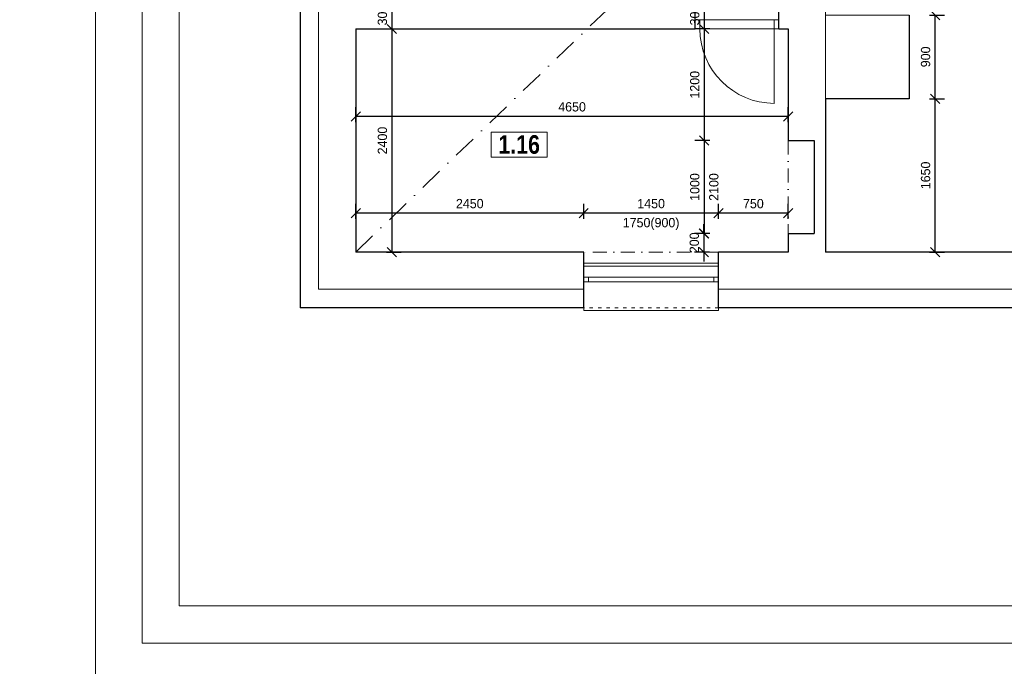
# Model space of a CAD drawing. Header units: millimetres. Extents: x -65956 to 5894746, y -14679 to 163521.
# Tile 61 of 89: x -1165 to 9423, y 15271 to 22227. Entities that reach past the tile are written whole.
import ezdxf

# ---------------------------------------------------------------- set-up
doc = ezdxf.new("R2010")
doc.units = ezdxf.units.MM
for name, pattern in [('__$$DASHDOT$$', [10.01, 5, -2.5, 0.01, -2.5]), ('ACAD_ISO03W100', [30, 12, -18]), ('ČERCHOVANÁ', [1, 0.5, -0.25, 0, -0.25])]:
    doc.linetypes.add(name, pattern=pattern)
doc.layers.get('0').update_dxf_attribs({"lineweight": 5})
doc.layers.get('Defpoints').update_dxf_attribs({"color": 2, "lineweight": 30})
doc.layers.add('- pomocna', color=232, linetype='Continuous', lineweight=0, plot=False)
doc.layers.add('- pomocná oramovanie', color=245, linetype='Continuous', lineweight=0, plot=False)
for name, color, linetype, lineweight in [('H popisky', 30, 'Continuous', 25), ('H stavba', 82, 'Continuous', 30), ('KOTY', 51, 'Continuous', 5), ('otvor', 163, 'Continuous', 5), ('popis 025', 41, 'Continuous', 20), ('Tbč stavba', 4, 'ČERCHOVANÁ', 0), ('Tč stavba', 7, 'ACAD_ISO03W100', 5), ('VT sanita', 210, 'Continuous', 5)]:
    doc.layers.add(name, color=color, linetype=linetype, lineweight=lineweight)
doc.styles.add('1-100_te_2mm_200', font='technic_.ttf', dxfattribs={"height": 200})
doc.styles.add('1-20_ce_5mm_100', font='GOTHIC.TTF', dxfattribs={"height": 100})
doc.styles.add('1-50_ce_2mm_100', font='GOTHIC.TTF', dxfattribs={"height": 100})
doc.styles.add('Calibri_4', font='calibri.ttf', dxfattribs={"height": 2.721781})
doc.dimstyles.new('technic_1-100', dxfattribs={"dimtxt": 200, "dimasz": 240, "dimexe": 300, "dimexo": 200, "dimgap": 100, "dimtad": 1, "dimdec": 1, "dimrnd": 0.5, "dimtxsty": '1-100_te_2mm_200', "dimblk": 'OBLIQUE', "dimcen": 2.5, "dimclrd": 256, "dimclrt": 256, "dimadec": 0, "dimazin": 0, "dimtfac": 1, "dimtdec": 1, "dimtix": 1, "dimtmove": 1, "dimatfit": 3, "dimldrblk": 'OBLIQUE', "dimfxl": 400, "dimfxlon": 1, "dimarcsym": 0})

# ---------------------------------------------------------------- blocks, each defined once
blk = doc.blocks.new('cxyvyxcvcx')
at = {"layer": '- pomocná oramovanie'}
for points in [[(-136218, -52983), (-178218, -52983), (-178218, -23283), (-136218, -23283)], [(-137118, -52083), (-177318, -52083), (-177318, -24183), (-137118, -24183)]]:
    blk.add_lwpolyline(points, close=True, dxfattribs=at)
blk.add_lwpolyline([(-136718, -52483), (-177718, -52483), (-177718, -23783), (-136718, -23783)], close=True)
blk = doc.blocks.new('_Oblique')
at = {"color": 0, "linetype": 'ByBlock', "lineweight": -2}
blk.add_line((-0.5, -0.5), (0.5, 0.5), dxfattribs=at)
blk = doc.blocks.new('*D1075')
at = {"layer": 'Defpoints', "color": 0, "transparency": 16777216}
for p in [(7500, 21377), (8679, 21377), (7500, 19727)]:
    blk.add_point(p, dxfattribs=at)
at = {"layer": 'KOTY', "color": 0, "lineweight": -2, "transparency": 16777216}
for p, q in [((8619, 21377), (8779, 21377)), ((8619, 19727), (8779, 19727))]:
    blk.add_line(p, q, dxfattribs=at)
at = {"layer": 'KOTY', "lineweight": -2, "transparency": 16777216}
blk.add_line((8679, 19727), (8679, 21377), dxfattribs=at)
at = {"layer": 'KOTY', "lineweight": -2, "transparency": 16777216, "xscale": 100, "yscale": 100, "zscale": 100}
for p, rotation in [((8679, 21377), 90), ((8679, 19727), 270)]:
    blk.add_blockref('_Oblique', p, dxfattribs=dict(at, rotation=rotation))
at = {"layer": 'KOTY', "transparency": 16777216, "insert": (8577, 20552), "char_height": 100, "attachment_point": 5, "rotation": 90, "style": '1-20_ce_5mm_100'}
blk.add_mtext('1650', dxfattribs=at)
blk = doc.blocks.new('*D1076')
at = {"layer": 'Defpoints', "color": 0, "transparency": 16777216}
for p in [(8400, 22277), (8679, 22277), (7500, 21377)]:
    blk.add_point(p, dxfattribs=at)
at = {"layer": 'KOTY', "color": 0, "lineweight": -2, "transparency": 16777216}
for p, q in [((8619, 22277), (8779, 22277)), ((8619, 21377), (8779, 21377))]:
    blk.add_line(p, q, dxfattribs=at)
at = {"layer": 'KOTY', "lineweight": -2, "transparency": 16777216}
blk.add_line((8679, 21377), (8679, 22277), dxfattribs=at)
at = {"layer": 'KOTY', "lineweight": -2, "transparency": 16777216, "xscale": 100, "yscale": 100, "zscale": 100}
for p, rotation in [((8679, 22277), 90), ((8679, 21377), 270)]:
    blk.add_blockref('_Oblique', p, dxfattribs=dict(at, rotation=rotation))
at = {"layer": 'KOTY', "transparency": 16777216, "insert": (8577, 21827), "char_height": 100, "attachment_point": 5, "rotation": 90, "style": '1-20_ce_5mm_100'}
blk.add_mtext('900', dxfattribs=at)
blk = doc.blocks.new('*D1078')
at = {"layer": 'Defpoints', "color": 0, "transparency": 16777216}
for p in [(12500, 22661), (8400, 22277), (12500, 19727)]:
    blk.add_point(p, dxfattribs=at)
at = {"layer": 'KOTY', "color": 0, "lineweight": -2, "transparency": 16777216}
for p, q in [((8400, 22601), (8400, 22761)), ((12500, 22601), (12500, 22761))]:
    blk.add_line(p, q, dxfattribs=at)
at = {"layer": 'KOTY', "lineweight": -2, "transparency": 16777216}
blk.add_line((8400, 22661), (12500, 22661), dxfattribs=at)
at = {"layer": 'KOTY', "lineweight": -2, "transparency": 16777216, "xscale": 100, "yscale": 100, "zscale": 100, "rotation": 180}
blk.add_blockref('_Oblique', (8400, 22661), dxfattribs=at)
at = {"layer": 'KOTY', "lineweight": -2, "transparency": 16777216, "xscale": 100, "yscale": 100, "zscale": 100}
blk.add_blockref('_Oblique', (12500, 22661), dxfattribs=at)
at = {"layer": 'KOTY', "transparency": 16777216, "insert": (10450, 22763), "char_height": 100, "attachment_point": 5, "style": '1-20_ce_5mm_100'}
blk.add_mtext('4100', dxfattribs=at)
blk = doc.blocks.new('*D1094')
at = {"layer": 'Defpoints', "color": 0, "transparency": 16777216}
for p in [(2450, 22427), (2450, 22127), (2838, 22127)]:
    blk.add_point(p, dxfattribs=at)
at = {"layer": 'KOTY', "lineweight": -2, "transparency": 16777216}
for p, q in [((2838, 22427), (2838, 22527)), ((2838, 22427), (2838, 22127)), ((2838, 22127), (2838, 22027))]:
    blk.add_line(p, q, dxfattribs=at)
at = {"layer": 'KOTY', "color": 0, "lineweight": -2, "transparency": 16777216}
for p, q in [((2778, 22427), (2938, 22427)), ((2778, 22127), (2938, 22127))]:
    blk.add_line(p, q, dxfattribs=at)
at = {"layer": 'KOTY', "lineweight": -2, "transparency": 16777216, "xscale": 100, "yscale": 100, "zscale": 100}
for p, rotation in [((2838, 22427), 270), ((2838, 22127), 90)]:
    blk.add_blockref('_Oblique', p, dxfattribs=dict(at, rotation=rotation))
at = {"layer": 'KOTY', "transparency": 16777216, "insert": (2736, 22277), "char_height": 100, "attachment_point": 5, "rotation": 90, "style": '1-20_ce_5mm_100'}
blk.add_mtext('300', dxfattribs=at)
blk = doc.blocks.new('*D1095')
at = {"layer": 'Defpoints', "color": 0, "transparency": 16777216}
for p in [(2450, 22127), (2450, 19727), (2838, 19727)]:
    blk.add_point(p, dxfattribs=at)
at = {"layer": 'KOTY', "color": 0, "lineweight": -2, "transparency": 16777216}
for p, q in [((2778, 22127), (2938, 22127)), ((2778, 19727), (2938, 19727))]:
    blk.add_line(p, q, dxfattribs=at)
at = {"layer": 'KOTY', "lineweight": -2, "transparency": 16777216}
blk.add_line((2838, 22127), (2838, 19727), dxfattribs=at)
at = {"layer": 'KOTY', "lineweight": -2, "transparency": 16777216, "xscale": 100, "yscale": 100, "zscale": 100}
for p, rotation in [((2838, 22127), 90), ((2838, 19727), 270)]:
    blk.add_blockref('_Oblique', p, dxfattribs=dict(at, rotation=rotation))
at = {"layer": 'KOTY', "transparency": 16777216, "insert": (2736, 20927), "char_height": 100, "attachment_point": 5, "rotation": 90, "style": '1-20_ce_5mm_100'}
blk.add_mtext('2400', dxfattribs=at)
blk = doc.blocks.new('*D1096')
at = {"layer": 'Defpoints', "color": 0, "transparency": 16777216}
for p in [(6350, 20146), (6350, 19727), (7100, 19727)]:
    blk.add_point(p, dxfattribs=at)
at = {"layer": 'KOTY', "color": 0, "lineweight": -2, "transparency": 16777216}
for p, q in [((6350, 20086), (6350, 20246)), ((7100, 20086), (7100, 20246))]:
    blk.add_line(p, q, dxfattribs=at)
at = {"layer": 'KOTY', "lineweight": -2, "transparency": 16777216}
blk.add_line((7100, 20146), (6350, 20146), dxfattribs=at)
at = {"layer": 'KOTY', "lineweight": -2, "transparency": 16777216, "xscale": 100, "yscale": 100, "zscale": 100, "rotation": 180}
blk.add_blockref('_Oblique', (6350, 20146), dxfattribs=at)
at = {"layer": 'KOTY', "lineweight": -2, "transparency": 16777216, "xscale": 100, "yscale": 100, "zscale": 100}
blk.add_blockref('_Oblique', (7100, 20146), dxfattribs=at)
at = {"layer": 'KOTY', "transparency": 16777216, "insert": (6725, 20248), "char_height": 100, "attachment_point": 5, "style": '1-20_ce_5mm_100'}
blk.add_mtext('750', dxfattribs=at)
blk = doc.blocks.new('*D1097')
at = {"layer": 'Defpoints', "color": 0, "transparency": 16777216}
for p in [(4900, 20146), (4900, 19727), (6350, 19727)]:
    blk.add_point(p, dxfattribs=at)
at = {"layer": 'KOTY', "color": 0, "lineweight": -2, "transparency": 16777216}
for p, q in [((4900, 20086), (4900, 20246)), ((6350, 20086), (6350, 20246))]:
    blk.add_line(p, q, dxfattribs=at)
at = {"layer": 'KOTY', "lineweight": -2, "transparency": 16777216}
blk.add_line((6350, 20146), (4900, 20146), dxfattribs=at)
at = {"layer": 'KOTY', "lineweight": -2, "transparency": 16777216, "xscale": 100, "yscale": 100, "zscale": 100, "rotation": 180}
blk.add_blockref('_Oblique', (4900, 20146), dxfattribs=at)
at = {"layer": 'KOTY', "lineweight": -2, "transparency": 16777216, "xscale": 100, "yscale": 100, "zscale": 100}
blk.add_blockref('_Oblique', (6350, 20146), dxfattribs=at)
at = {"layer": 'KOTY', "transparency": 16777216, "char_height": 100, "attachment_point": 5, "style": '1-20_ce_5mm_100'}
for s, insert in [('1450', (5625, 20248)), ('1750(900)', (5625, 20029))]:
    blk.add_mtext(s, dxfattribs=dict(at, insert=insert))
blk = doc.blocks.new('*D1098')
at = {"layer": 'Defpoints', "color": 0, "transparency": 16777216}
for p in [(2450, 20146), (2450, 19727), (4900, 19727)]:
    blk.add_point(p, dxfattribs=at)
at = {"layer": 'KOTY', "color": 0, "lineweight": -2, "transparency": 16777216}
for p, q in [((2450, 20086), (2450, 20246)), ((4900, 20086), (4900, 20246))]:
    blk.add_line(p, q, dxfattribs=at)
at = {"layer": 'KOTY', "lineweight": -2, "transparency": 16777216}
blk.add_line((4900, 20146), (2450, 20146), dxfattribs=at)
at = {"layer": 'KOTY', "lineweight": -2, "transparency": 16777216, "xscale": 100, "yscale": 100, "zscale": 100, "rotation": 180}
blk.add_blockref('_Oblique', (2450, 20146), dxfattribs=at)
at = {"layer": 'KOTY', "lineweight": -2, "transparency": 16777216, "xscale": 100, "yscale": 100, "zscale": 100}
blk.add_blockref('_Oblique', (4900, 20146), dxfattribs=at)
at = {"layer": 'KOTY', "transparency": 16777216, "insert": (3675, 20248), "char_height": 100, "attachment_point": 5, "style": '1-20_ce_5mm_100'}
blk.add_mtext('2450', dxfattribs=at)
blk = doc.blocks.new('*D1099')
at = {"layer": 'Defpoints', "color": 0, "transparency": 16777216}
for p in [(7100, 22127), (6197, 20927), (7100, 20927)]:
    blk.add_point(p, dxfattribs=at)
at = {"layer": 'KOTY', "color": 0, "lineweight": -2, "transparency": 16777216}
for p, q in [((6257, 22127), (6097, 22127)), ((6257, 20927), (6097, 20927))]:
    blk.add_line(p, q, dxfattribs=at)
at = {"layer": 'KOTY', "lineweight": -2, "transparency": 16777216}
blk.add_line((6197, 22127), (6197, 20927), dxfattribs=at)
at = {"layer": 'KOTY', "lineweight": -2, "transparency": 16777216, "xscale": 100, "yscale": 100, "zscale": 100}
for p, rotation in [((6197, 22127), 90), ((6197, 20927), 270)]:
    blk.add_blockref('_Oblique', p, dxfattribs=dict(at, rotation=rotation))
at = {"layer": 'KOTY', "transparency": 16777216, "insert": (6095, 21527), "char_height": 100, "attachment_point": 5, "rotation": 90, "style": '1-20_ce_5mm_100'}
blk.add_mtext('1200', dxfattribs=at)
blk = doc.blocks.new('*D1100')
at = {"layer": 'Defpoints', "color": 0, "transparency": 16777216}
for p in [(7100, 20927), (6197, 19927), (7100, 19927)]:
    blk.add_point(p, dxfattribs=at)
at = {"layer": 'KOTY', "color": 0, "lineweight": -2, "transparency": 16777216}
for p, q in [((6257, 20927), (6097, 20927)), ((6257, 19927), (6097, 19927))]:
    blk.add_line(p, q, dxfattribs=at)
at = {"layer": 'KOTY', "lineweight": -2, "transparency": 16777216}
blk.add_line((6197, 20927), (6197, 19927), dxfattribs=at)
at = {"layer": 'KOTY', "lineweight": -2, "transparency": 16777216, "xscale": 100, "yscale": 100, "zscale": 100}
for p, rotation in [((6197, 20927), 90), ((6197, 19927), 270)]:
    blk.add_blockref('_Oblique', p, dxfattribs=dict(at, rotation=rotation))
at = {"layer": 'KOTY', "transparency": 16777216, "char_height": 100, "attachment_point": 5, "rotation": 90, "style": '1-20_ce_5mm_100'}
for s, insert in [('1000', (6095, 20427)), ('2100', (6300, 20427))]:
    blk.add_mtext(s, dxfattribs=dict(at, insert=insert))
blk = doc.blocks.new('*D1101')
at = {"layer": 'Defpoints', "color": 0, "transparency": 16777216}
for p in [(7100, 19927), (6193, 19727), (7100, 19727)]:
    blk.add_point(p, dxfattribs=at)
at = {"layer": 'KOTY', "lineweight": -2, "transparency": 16777216}
for p, q in [((6193, 19927), (6193, 20027)), ((6193, 19927), (6193, 19727)), ((6193, 19727), (6193, 19627))]:
    blk.add_line(p, q, dxfattribs=at)
at = {"layer": 'KOTY', "color": 0, "lineweight": -2, "transparency": 16777216}
for p, q in [((6253, 19927), (6093, 19927)), ((6253, 19727), (6093, 19727))]:
    blk.add_line(p, q, dxfattribs=at)
at = {"layer": 'KOTY', "lineweight": -2, "transparency": 16777216, "xscale": 100, "yscale": 100, "zscale": 100}
for p, rotation in [((6193, 19927), 270), ((6193, 19727), 90)]:
    blk.add_blockref('_Oblique', p, dxfattribs=dict(at, rotation=rotation))
at = {"layer": 'KOTY', "transparency": 16777216, "insert": (6090, 19827), "char_height": 100, "attachment_point": 5, "rotation": 90, "style": '1-20_ce_5mm_100'}
blk.add_mtext('200', dxfattribs=at)
blk = doc.blocks.new('*D1102')
at = {"layer": 'Defpoints', "color": 0, "transparency": 16777216}
for p in [(2450, 21186), (2450, 19727), (7100, 19727)]:
    blk.add_point(p, dxfattribs=at)
at = {"layer": 'KOTY', "color": 0, "lineweight": -2, "transparency": 16777216}
for p, q in [((2450, 21126), (2450, 21286)), ((7100, 21126), (7100, 21286))]:
    blk.add_line(p, q, dxfattribs=at)
at = {"layer": 'KOTY', "lineweight": -2, "transparency": 16777216}
blk.add_line((7100, 21186), (2450, 21186), dxfattribs=at)
at = {"layer": 'KOTY', "lineweight": -2, "transparency": 16777216, "xscale": 100, "yscale": 100, "zscale": 100, "rotation": 180}
blk.add_blockref('_Oblique', (2450, 21186), dxfattribs=at)
at = {"layer": 'KOTY', "lineweight": -2, "transparency": 16777216, "xscale": 100, "yscale": 100, "zscale": 100}
blk.add_blockref('_Oblique', (7100, 21186), dxfattribs=at)
at = {"layer": 'KOTY', "transparency": 16777216, "insert": (4775, 21289), "char_height": 100, "attachment_point": 5, "style": '1-20_ce_5mm_100'}
blk.add_mtext('4650', dxfattribs=at)
blk = doc.blocks.new('*T1066')
at = {"layer": 'Defpoints', "color": 8, "linetype": 'ByBlock', "lineweight": 0, "transparency": 16777216}
for p, q in [((0, 0), (600, 0)), ((0, 0), (0, -271)), ((600, 0), (600, -271)), ((0, -271), (600, -271))]:
    blk.add_line(p, q, dxfattribs=at)
at = {"layer": 'H popisky', "color": 0, "transparency": 16777216, "insert": (300, -135), "char_height": 200, "width": 596, "attachment_point": 5, "style": '1-50_ce_2mm_100'}
blk.add_mtext('{\\fTechnicLite|b1|i0|c2|p2;\\C256;1.16}', dxfattribs=at)
blk = doc.blocks.new('*D1108')
at = {"layer": 'Defpoints', "color": 0, "transparency": 16777216}
for p in [(7100, 22427), (6197, 22127), (7100, 22127)]:
    blk.add_point(p, dxfattribs=at)
at = {"layer": 'KOTY', "lineweight": -2, "transparency": 16777216}
for p, q in [((6197, 22427), (6197, 22527)), ((6197, 22427), (6197, 22127)), ((6197, 22127), (6197, 22027))]:
    blk.add_line(p, q, dxfattribs=at)
at = {"layer": 'KOTY', "color": 0, "lineweight": -2, "transparency": 16777216}
for p, q in [((6257, 22427), (6097, 22427)), ((6257, 22127), (6097, 22127))]:
    blk.add_line(p, q, dxfattribs=at)
at = {"layer": 'KOTY', "lineweight": -2, "transparency": 16777216, "xscale": 100, "yscale": 100, "zscale": 100}
for p, rotation in [((6197, 22427), 270), ((6197, 22127), 90)]:
    blk.add_blockref('_Oblique', p, dxfattribs=dict(at, rotation=rotation))
at = {"layer": 'KOTY', "transparency": 16777216, "insert": (6095, 22277), "char_height": 100, "attachment_point": 5, "rotation": 90, "style": '1-20_ce_5mm_100'}
blk.add_mtext('300', dxfattribs=at)

msp = doc.modelspace()

# ---------------------------------------------------------------- linework, layer by layer
at = {"layer": '- pomocna'}
for points in [[(10550.1, 29427.03), (7500.1, 29427.03), (7500.1, 26677.03), (7200.1, 26677.03), (7200.1, 25777.03), (7500.1, 25777.03), (7500.1, 22277.03), (8400.1, 22277.03), (8400.1, 21377.03), (7500.1, 21377.03), (7500.1, 19727.03)], [(2450.1, 22127.03), (2450.1, 19727.03), (4900.1, 19727.03), (4900.1, 19577.03), (6350.1, 19577.03), (6350.1, 19727.03), (7100.1, 19727.03), (7100.1, 19927.03), (7380.1, 19927.03), (7380.1, 20927.03), (7100.1, 20927.03), (7100.1, 22127.03), (2450.1, 22127.03)], [(7500.1, 19727.03), (12500.1, 19727.03)]]:
    msp.add_lwpolyline(points, dxfattribs=at)
at = {"linetype": 'Continuous'}
for p, q in [((2050.1, 22627.03), (2050.1, 19327.03)), ((4900.1, 19327.03), (2050.1, 19327.03)), ((12900.1, 19327.03), (6350.1, 19327.03))]:
    msp.add_line(p, q, dxfattribs=at)
msp.add_line((7500.1, 22277.03), (7500.1, 21377.03))
at = {"layer": 'H stavba'}
for p, q in [((1850.1, 22627.03), (1850.1, 19127.03)), ((6100.1, 22127.03), (6100.1, 22427.03)), ((7000.1, 22127.03), (7000.1, 22427.03)), ((8400.1, 22277.03), (8400.1, 21377.03)), ((2450.1, 22127.03), (2450.1, 19727.03)), ((2450.1, 22127.03), (6100.1, 22127.03)), ((7000.1, 22127.03), (7100.1, 22127.03)), ((7100.1, 22127.03), (7100.1, 20927.03)), ((8400.1, 21377.03), (7500.1, 21377.03)), ((7500.1, 21377.03), (7500.1, 19727.03)), ((7100.1, 20927.03), (7380.1, 20927.03)), ((7380.1, 20927.03), (7380.1, 19927.03)), ((7100.1, 19927.03), (7100.1, 19727.03)), ((7100.1, 19927.03), (7380.1, 19927.03)), ((4900.1, 19727.03), (2450.1, 19727.03)), ((4900.1, 19127.03), (4900.1, 19727.03)), ((7100.1, 19727.03), (6350.1, 19727.03)), ((6350.1, 19127.03), (6350.1, 19727.03)), ((12500.1, 19727.03), (7500.1, 19727.03)), ((4900.1, 19127.03), (1850.1, 19127.03)), ((13100.1, 19127.03), (6350.1, 19127.03))]:
    msp.add_line(p, q, dxfattribs=at)
at = {"layer": 'otvor'}
for p, q in [((7000.1, 22227.03), (6100.1, 22227.03)), ((6150.1, 22127.03), (6150.1, 22227.03)), ((6950.1, 21327.03), (6950.1, 22227.03)), ((6100.1, 22127.03), (7000.1, 22127.03)), ((6350.1, 19607.03), (4900.1, 19607.03)), ((4900.1, 19457.03), (6350.1, 19457.03)), ((4900.1, 19407.03), (6350.1, 19407.03)), ((4950.1, 19407.03), (4950.1, 19457.03)), ((6300.1, 19407.03), (6300.1, 19457.03))]:
    msp.add_line(p, q, dxfattribs=at)
msp.add_lwpolyline([(6350.1, 19127.03), (6350.1, 19097.03), (4900.1, 19097.03), (4900.1, 19127.03)], dxfattribs=at)
msp.add_arc((6950.1, 22127.03), 800, 180, 270, dxfattribs=at)
at = {"layer": 'Tbč stavba', "ltscale": 300}
for p, q in [((7100.1, 20927.03), (7100.1, 19927.03)), ((6350.1, 19727.03), (4900.1, 19727.03))]:
    msp.add_line(p, q, dxfattribs=at)
at = {"layer": 'Tč stavba', "ltscale": 3}
for p, q in [((6350.1, 19577.03), (4900.1, 19577.03)), ((6350.1, 19127.03), (4900.1, 19127.03))]:
    msp.add_line(p, q, dxfattribs=at)
at = {"layer": 'VT sanita', "linetype": '__$$DASHDOT$$', "ltscale": 50}
msp.add_line((2450.1, 19727.03), (12500.1, 29427.03), dxfattribs=at)

# ---------------------------------------------------------------- block references
for name, p in [('cxyvyxcvcx', (177868.41, 68004.75)), ('*T1066', (3906.52, 21018.3))]:
    msp.add_blockref(name, p)

# ---------------------------------------------------------------- texts
at = {"layer": 'popis 025', "color": 7, "insert": (-34356.01, 18230.09), "char_height": 150, "width": 9500, "attachment_point": 1, "line_spacing_factor": 1.156427, "style": 'Calibri_4'}
msp.add_mtext('\\pi600;{\\fArial|b0|i0|c238|p34;Ohlásenie stavebných úprav}', dxfattribs=at)

# ---------------------------------------------------------------- dimensions: what is measured, and where the dimension line sits
at = {"layer": 'KOTY'}
for base, p1, p2, picture, middle in [((12500.1, 22660.81), (8400.1, 22277.03), (12500.1, 19727.03), '*D1078', (10450.1, 22763.33)), ((2450.1, 21186.16), (7100.1, 19727.03), (2450.1, 19727.03), '*D1102', (4775.1, 21288.68)), ((2450.1, 20145.85), (4900.1, 19727.03), (2450.1, 19727.03), '*D1098', (3675.1, 20248.36)), ((6350.1, 20145.85), (7100.1, 19727.03), (6350.1, 19727.03), '*D1096', (6725.1, 20248.36))]:
    dim = msp.add_linear_dim(base=base, p1=p1, p2=p2, dimstyle='technic_1-100', override={"dimtxt": 100, "dimasz": 100, "dimexe": 100, "dimgap": 50, "dimtxsty": '1-20_ce_5mm_100', "dimfxl": 60}, dxfattribs=at)
    dim.commit()
    dim.dimension.update_dxf_attribs({"geometry": picture, "text_midpoint": middle})
for base, p1, p2, picture, middle in [((2838.06, 22127.03), (2450.1, 22427.03), (2450.1, 22127.03), '*D1094', (2735.55, 22277.03)), ((6197.06, 22127.03), (7100.1, 22427.03), (7100.1, 22127.03), '*D1108', (6094.54, 22277.03)), ((8679.03, 22277.03), (7500.1, 21377.03), (8400.1, 22277.03), '*D1076', (8576.52, 21827.03)), ((2838.06, 19727.03), (2450.1, 22127.03), (2450.1, 19727.03), '*D1095', (2735.55, 20927.03)), ((6197.06, 20927.03), (7100.1, 22127.03), (7100.1, 20927.03), '*D1099', (6094.54, 21527.03)), ((8679.03, 21377.03), (7500.1, 19727.03), (7500.1, 21377.03), '*D1075', (8576.52, 20552.03)), ((6192.6, 19727.03), (7100.1, 19927.03), (7100.1, 19727.03), '*D1101', (6090.08, 19827.03))]:
    dim = msp.add_linear_dim(base=base, p1=p1, p2=p2, angle=90, dimstyle='technic_1-100', override={"dimtxt": 100, "dimasz": 100, "dimexe": 100, "dimgap": 50, "dimtxsty": '1-20_ce_5mm_100', "dimfxl": 60}, dxfattribs=at)
    dim.commit()
    dim.dimension.update_dxf_attribs({"geometry": picture, "text_midpoint": middle})
dim = msp.add_linear_dim(base=(6197.06, 19927.03), p1=(7100.1, 20927.03), p2=(7100.1, 19927.03), angle=90, text='<>\\X 2100', dimstyle='technic_1-100', override={"dimtxt": 100, "dimasz": 100, "dimexe": 100, "dimgap": 50, "dimtxsty": '1-20_ce_5mm_100', "dimfxl": 60}, dxfattribs=at)
dim.commit()
dim.dimension.update_dxf_attribs({"geometry": '*D1100', "text_midpoint": (6197.06, 20427.03)})
dim = msp.add_linear_dim(base=(4900.1, 20145.85), p1=(6350.1, 19727.03), p2=(4900.1, 19727.03), text='<>\\X 1750(900)', dimstyle='technic_1-100', override={"dimtxt": 100, "dimasz": 100, "dimexe": 100, "dimgap": 50, "dimtxsty": '1-20_ce_5mm_100', "dimfxl": 60}, dxfattribs=at)
dim.commit()
dim.dimension.update_dxf_attribs({"geometry": '*D1097', "text_midpoint": (5625.1, 20145.85)})

doc.saveas('drawing.dxf')
